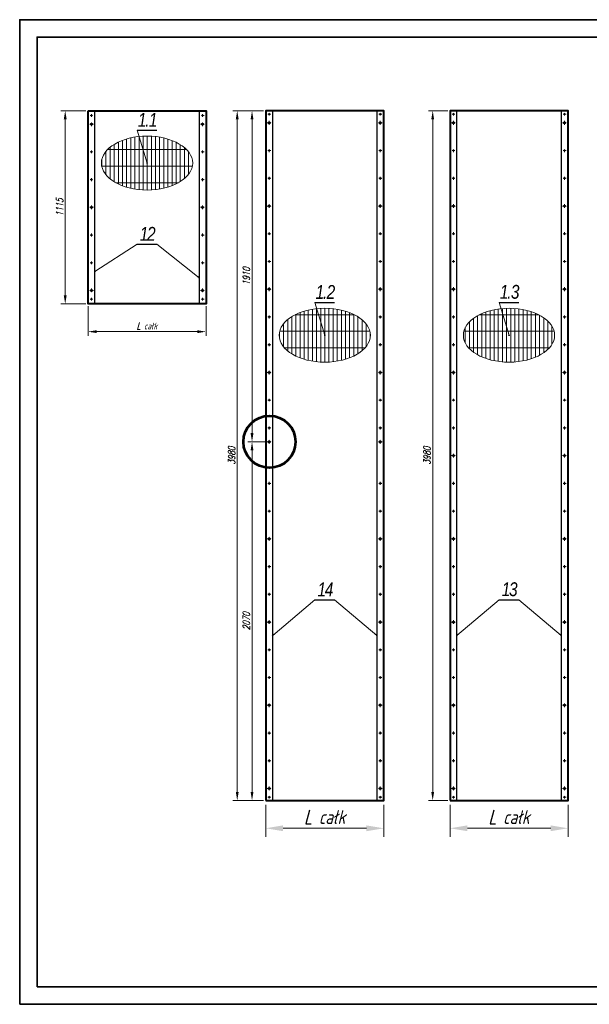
# Model space of a CAD drawing. Header units: millimetres. Extents: x -176817 to 571382, y -58489 to 156123.
# Tile 67 of 256: x -169728 to -166443, y 91103 to 96783. Entities that reach past the tile are written whole.
import ezdxf

# ---------------------------------------------------------------- set-up
doc = ezdxf.new("R2010")
doc.units = ezdxf.units.MM
doc.header["$LTSCALE"] = 0.2
for name, pattern in [('AM_ISO08W050', [18, 12, -1.5, 3, -1.5]), ('AM_ISO08W050x2', [9, 6, -0.75, 1.5, -0.75]), ('DASHDOT', [25.4, 12.7, -6.35, 0, -6.35])]:
    doc.linetypes.add(name, pattern=pattern)
doc.layers.get('Defpoints').update_dxf_attribs({"lineweight": 13})
for name, color, linetype, lineweight in [('-AAA Cienka', 2, 'Continuous', 18), ('-AAA Kontur', 7, 'Continuous', 35), ('-AAA Otw nowe 1', 64, 'DASHDOT', 18), ('-AAA Siatka', 20, 'Continuous', 40), ('-AAA Widok', 2, 'Continuous', 30), ('-AAA Wymiar', 1, 'Continuous', 18), ('AM_7', 4, 'AM_ISO08W050', 13), ('AM_8', 1, 'Continuous', 13)]:
    doc.layers.add(name, color=color, linetype=linetype, lineweight=lineweight)
doc.layers.get('-AAA Otw nowe 1').off()
doc.styles.add('Pozycja 2', font='ariali.ttf', dxfattribs={"width": 0.8})
doc.styles.add('WYMIARY', font='ROMANS.shx', dxfattribs={"width": 0.75, "oblique": 15})
doc.dimstyles.new('1 do 20', dxfattribs={"dimscale": 20, "dimtxt": 2, "dimasz": 2.5, "dimexe": 1.25, "dimexo": 0.625, "dimtad": 1, "dimdec": 1, "dimtxsty": 'WYMIARY', "dimcen": 2.5, "dimclrd": 256, "dimclre": 256, "dimclrt": 5, "dimadec": 0, "dimazin": 0, "dimtfac": 1, "dimtdec": 1, "dimtmove": 0, "dimatfit": 3, "dimfxl": 1.25, "dimlwd": -1, "dimlwe": -1, "dimarcsym": 0})
doc.dimstyles.new('1 do 5', dxfattribs={"dimscale": 5, "dimtxt": 2, "dimasz": 2.5, "dimexe": 1.25, "dimexo": 0.625, "dimtad": 1, "dimdec": 0, "dimtxsty": 'WYMIARY', "dimcen": 2.5, "dimclrd": 256, "dimclre": 256, "dimclrt": 2, "dimadec": 0, "dimazin": 0, "dimtfac": 1, "dimtdec": 0, "dimtmove": 0, "dimatfit": 3, "dimfxl": 1.25, "dimlwd": -1, "dimlwe": -1, "dimarcsym": 0})

# ---------------------------------------------------------------- blocks, each defined once
blk = doc.blocks.new('PŁ TYPOWY')
at = {"layer": '-AAA Siatka'}
for p in [(20, -230), (20, -390), (20, -710), (20, -870), (20, -1190), (20, -1350), (20, -1670), (20, -1830), (20, -2150), (20, -2310), (20, -2630), (20, -2790), (20, -3110), (20, -3270), (20, -3590), (20, -3750)]:
    blk.add_point(p, dxfattribs=at)
at = {"layer": '-AAA Widok'}
blk.add_lwpolyline([(0, -3980), (40, -3980), (40, 0), (0, 0)], close=True, dxfattribs=at)
for centre, radius in [((20, -20), 3.5), ((20, -70), 5.5), ((20, -230), 3.5), ((20, -390), 3.5), ((20, -550), 5.5), ((20, -710), 3.5), ((20, -870), 3.5), ((20, -1030), 5.5), ((20, -1190), 3.5), ((20, -1350), 3.5), ((20, -1510), 5.5), ((20, -1670), 3.5), ((20, -1830), 3.5), ((20, -1990), 5.5), ((20, -2150), 3.5), ((20, -2310), 3.5), ((20, -2470), 5.5), ((20, -2630), 3.5), ((20, -2790), 3.5), ((20, -2950), 5.5), ((20, -3110), 3.5), ((20, -3270), 3.5), ((20, -3430), 5.5), ((20, -3590), 3.5), ((20, -3750), 3.5), ((20, -3910), 5.5), ((20, -3960), 3.5)]:
    blk.add_circle(centre, radius, dxfattribs=at)
at = {"layer": 'AM_7', "linetype": 'AM_ISO08W050x2'}
for p, q in [((20, -20), (11.5, -20)), ((20, -20), (20, -11.5)), ((20, -20), (28.5, -20)), ((20, -20), (20, -28.5)), ((20, -70), (9, -70)), ((20, -70), (20, -59)), ((20, -70), (31, -70)), ((20, -70), (20, -81)), ((20, -230), (20, -221.5)), ((20, -230), (11.5, -230)), ((20, -230), (28.5, -230)), ((20, -230), (20, -238.5)), ((20, -390), (11.5, -390)), ((20, -390), (20, -381.5)), ((20, -390), (28.5, -390)), ((20, -390), (20, -398.5)), ((20, -550), (9, -550)), ((20, -550), (20, -539)), ((20, -550), (31, -550)), ((20, -550), (20, -561)), ((20, -710), (11.5, -710)), ((20, -710), (20, -701.5)), ((20, -710), (28.5, -710)), ((20, -710), (20, -718.5)), ((20, -870), (11.5, -870)), ((20, -870), (20, -861.5)), ((20, -870), (28.5, -870)), ((20, -870), (20, -878.5)), ((20, -1030), (20, -1019)), ((20, -1030), (9, -1030)), ((20, -1030), (31, -1030)), ((20, -1030), (20, -1041)), ((20, -1190), (11.5, -1190)), ((20, -1190), (20, -1181.5)), ((20, -1190), (28.5, -1190)), ((20, -1190), (20, -1198.5)), ((20, -1350), (11.5, -1350)), ((20, -1350), (20, -1341.5)), ((20, -1350), (28.5, -1350)), ((20, -1350), (20, -1358.5)), ((20, -1510), (9, -1510)), ((20, -1510), (20, -1499)), ((20, -1510), (31, -1510)), ((20, -1510), (20, -1521)), ((20, -1670), (11.5, -1670)), ((20, -1670), (20, -1661.5)), ((20, -1670), (28.5, -1670)), ((20, -1670), (20, -1678.5)), ((20, -1830), (11.5, -1830)), ((20, -1830), (20, -1821.5)), ((20, -1830), (28.5, -1830)), ((20, -1830), (20, -1838.5)), ((20, -1990), (20, -1979)), ((20, -1990), (9, -1990)), ((20, -1990), (31, -1990)), ((20, -1990), (20, -2001)), ((20, -2150), (11.5, -2150)), ((20, -2150), (20, -2141.5)), ((20, -2150), (28.5, -2150)), ((20, -2150), (20, -2158.5)), ((20, -2310), (11.5, -2310)), ((20, -2310), (20, -2301.5)), ((20, -2310), (28.5, -2310)), ((20, -2310), (20, -2318.5)), ((20, -2470), (9, -2470)), ((20, -2470), (20, -2459)), ((20, -2470), (31, -2470)), ((20, -2470), (20, -2481)), ((20, -2630), (11.5, -2630)), ((20, -2630), (20, -2621.5)), ((20, -2630), (28.5, -2630)), ((20, -2630), (20, -2638.5)), ((20, -2790), (20, -2781.5)), ((20, -2790), (11.5, -2790)), ((20, -2790), (28.5, -2790)), ((20, -2790), (20, -2798.5)), ((20, -2950), (9, -2950)), ((20, -2950), (20, -2939)), ((20, -2950), (31, -2950)), ((20, -2950), (20, -2961)), ((20, -3110), (11.5, -3110)), ((20, -3110), (20, -3101.5)), ((20, -3110), (28.5, -3110)), ((20, -3110), (20, -3118.5)), ((20, -3270), (11.5, -3270)), ((20, -3270), (20, -3261.5)), ((20, -3270), (28.5, -3270)), ((20, -3270), (20, -3278.5)), ((20, -3430), (9, -3430)), ((20, -3430), (20, -3419)), ((20, -3430), (31, -3430)), ((20, -3430), (20, -3441)), ((20, -3590), (11.5, -3590)), ((20, -3590), (20, -3581.5)), ((20, -3590), (28.5, -3590)), ((20, -3590), (20, -3598.5)), ((20, -3750), (20, -3741.5)), ((20, -3750), (11.5, -3750)), ((20, -3750), (28.5, -3750)), ((20, -3750), (20, -3758.5)), ((20, -3910), (9, -3910)), ((20, -3910), (20, -3899)), ((20, -3910), (31, -3910)), ((20, -3910), (20, -3921)), ((20, -3960), (11.5, -3960)), ((20, -3960), (20, -3951.5)), ((20, -3960), (28.5, -3960)), ((20, -3960), (20, -3968.5))]:
    blk.add_line(p, q, dxfattribs=at)
blk = doc.blocks.new('PŁ BRZEG')
at = {"layer": '-AAA Siatka'}
for p in [(20, -237.5), (20, -397.5), (20, -717.5), (20, -877.5)]:
    blk.add_point(p, dxfattribs=at)
at = {"layer": '-AAA Widok'}
blk.add_lwpolyline([(0, -1115), (40, -1115), (40, 0), (0, 0)], close=True, dxfattribs=at)
for centre, radius in [((20, -27.5), 3.5), ((20, -77.5), 5.5), ((20, -237.5), 3.5), ((20, -397.5), 3.5), ((20, -557.5), 5.5), ((20, -717.5), 3.5), ((20, -877.5), 3.5), ((20, -1037.5), 5.5), ((20, -1087.5), 3.5)]:
    blk.add_circle(centre, radius, dxfattribs=at)
at = {"layer": 'AM_7', "linetype": 'AM_ISO08W050x2'}
for p, q in [((20, -27.5), (11.5, -27.5)), ((20, -27.5), (20, -19)), ((20, -27.5), (28.5, -27.5)), ((20, -27.5), (20, -36)), ((20, -77.5), (9, -77.5)), ((20, -77.5), (20, -66.5)), ((20, -77.5), (31, -77.5)), ((20, -77.5), (20, -88.5)), ((20, -237.5), (11.5, -237.5)), ((20, -237.5), (20, -229)), ((20, -237.5), (28.5, -237.5)), ((20, -237.5), (20, -246)), ((20, -397.5), (11.5, -397.5)), ((20, -397.5), (20, -389)), ((20, -397.5), (28.5, -397.5)), ((20, -397.5), (20, -406)), ((20, -557.5), (9, -557.5)), ((20, -557.5), (20, -546.5)), ((20, -557.5), (31, -557.5)), ((20, -557.5), (20, -568.5)), ((20, -717.5), (11.5, -717.5)), ((20, -717.5), (20, -709)), ((20, -717.5), (28.5, -717.5)), ((20, -717.5), (20, -726)), ((20, -877.5), (11.5, -877.5)), ((20, -877.5), (20, -869)), ((20, -877.5), (28.5, -877.5)), ((20, -877.5), (20, -886)), ((20, -1037.5), (9, -1037.5)), ((20, -1037.5), (20, -1026.5)), ((20, -1037.5), (31, -1037.5)), ((20, -1037.5), (20, -1048.5)), ((20, -1087.5), (20, -1079)), ((20, -1087.5), (11.5, -1087.5)), ((20, -1087.5), (28.5, -1087.5)), ((20, -1087.5), (20, -1096))]:
    blk.add_line(p, q, dxfattribs=at)
blk = doc.blocks.new('ZNAK SIATKI')
at = {"layer": 'AM_8'}
h = blk.add_hatch(dxfattribs=at)
h.set_pattern_fill('GRATE', color=256, scale=30, angle=90, style=0)
h.set_pattern_definition([(90, (54083.504, -85989.998), (-23.8125, 1e-15), []), (180, (54083.5, -85990), (-1e-14, -95.25), [])])
edge = h.paths.add_edge_path()
edge.add_ellipse((0, 0), major_axis=(-263.1, 0), ratio=0.591302, start_angle=0, end_angle=360)
at = {"layer": '-AAA Wymiar'}
blk.add_ellipse((0, 0, 0), major_axis=(-263.1, 0), ratio=0.591302, dxfattribs=at)
blk = doc.blocks.new('PŁ B-1')
at = {"layer": '-AAA Siatka'}
for p in [(20, -230), (20, -390), (20, -710), (20, -870), (20, -1190), (20, -1350), (20, -1670), (20, -1830), (20, -2150), (20, -2310), (20, -2630), (20, -2790), (20, -3110), (20, -3270), (20, -3590), (20, -3750)]:
    blk.add_point(p, dxfattribs=at)
at = {"layer": '-AAA Widok'}
blk.add_lwpolyline([(0, -3980), (40, -3980), (40, 0), (0, 0)], close=True, dxfattribs=at)
for centre, radius in [((20, -20), 3.5), ((20, -70), 5.5), ((20, -230), 3.5), ((20, -390), 3.5), ((20, -550), 5.5), ((20, -710), 3.5), ((20, -870), 3.5), ((20, -1030), 5.5), ((20, -1190), 3.5), ((20, -1350), 3.5), ((20, -1510), 5.5), ((20, -1670), 3.5), ((20, -1830), 3.5), ((20, -1910, 0), 5.5), ((20, -2150), 3.5), ((20, -2310), 3.5), ((20, -2470), 5.5), ((20, -2630), 3.5), ((20, -2790), 3.5), ((20, -2950), 5.5), ((20, -3110), 3.5), ((20, -3270), 3.5), ((20, -3430), 5.5), ((20, -3590), 3.5), ((20, -3750), 3.5), ((20, -3910), 5.5), ((20, -3960), 3.5)]:
    blk.add_circle(centre, radius, dxfattribs=at)
at = {"layer": 'AM_7', "linetype": 'AM_ISO08W050x2'}
for p, q in [((20, -20), (11.5, -20)), ((20, -20), (20, -11.5)), ((20, -20), (28.5, -20)), ((20, -20), (20, -28.5)), ((20, -70), (9, -70)), ((20, -70), (20, -59)), ((20, -70), (31, -70)), ((20, -70), (20, -81)), ((20, -230), (20, -221.5)), ((20, -230), (11.5, -230)), ((20, -230), (28.5, -230)), ((20, -230), (20, -238.5)), ((20, -390), (11.5, -390)), ((20, -390), (20, -381.5)), ((20, -390), (28.5, -390)), ((20, -390), (20, -398.5)), ((20, -550), (9, -550)), ((20, -550), (20, -539)), ((20, -550), (31, -550)), ((20, -550), (20, -561)), ((20, -710), (11.5, -710)), ((20, -710), (20, -701.5)), ((20, -710), (28.5, -710)), ((20, -710), (20, -718.5)), ((20, -870), (11.5, -870)), ((20, -870), (20, -861.5)), ((20, -870), (28.5, -870)), ((20, -870), (20, -878.5)), ((20, -1030), (20, -1019)), ((20, -1030), (9, -1030)), ((20, -1030), (31, -1030)), ((20, -1030), (20, -1041)), ((20, -1190), (11.5, -1190)), ((20, -1190), (20, -1181.5)), ((20, -1190), (28.5, -1190)), ((20, -1190), (20, -1198.5)), ((20, -1350), (11.5, -1350)), ((20, -1350), (20, -1341.5)), ((20, -1350), (28.5, -1350)), ((20, -1350), (20, -1358.5)), ((20, -1510), (9, -1510)), ((20, -1510), (20, -1499)), ((20, -1510), (31, -1510)), ((20, -1510), (20, -1521)), ((20, -1670), (11.5, -1670)), ((20, -1670), (20, -1661.5)), ((20, -1670), (28.5, -1670)), ((20, -1670), (20, -1678.5)), ((20, -1830), (11.5, -1830)), ((20, -1830), (20, -1821.5)), ((20, -1830), (28.5, -1830)), ((20, -1830), (20, -1838.5)), ((20, -1910, 0), (9, -1910, 0)), ((20, -1910, 0), (20, -1899, 0)), ((20, -1910, 0), (31, -1910, 0)), ((20, -1910, 0), (20, -1921, 0)), ((20, -2150), (11.5, -2150)), ((20, -2150), (20, -2141.5)), ((20, -2150), (28.5, -2150)), ((20, -2150), (20, -2158.5)), ((20, -2310), (11.5, -2310)), ((20, -2310), (20, -2301.5)), ((20, -2310), (28.5, -2310)), ((20, -2310), (20, -2318.5)), ((20, -2470), (9, -2470)), ((20, -2470), (20, -2459)), ((20, -2470), (31, -2470)), ((20, -2470), (20, -2481)), ((20, -2630), (11.5, -2630)), ((20, -2630), (20, -2621.5)), ((20, -2630), (28.5, -2630)), ((20, -2630), (20, -2638.5)), ((20, -2790), (20, -2781.5)), ((20, -2790), (11.5, -2790)), ((20, -2790), (28.5, -2790)), ((20, -2790), (20, -2798.5)), ((20, -2950), (9, -2950)), ((20, -2950), (20, -2939)), ((20, -2950), (31, -2950)), ((20, -2950), (20, -2961)), ((20, -3110), (11.5, -3110)), ((20, -3110), (20, -3101.5)), ((20, -3110), (28.5, -3110)), ((20, -3110), (20, -3118.5)), ((20, -3270), (11.5, -3270)), ((20, -3270), (20, -3261.5)), ((20, -3270), (28.5, -3270)), ((20, -3270), (20, -3278.5)), ((20, -3430), (9, -3430)), ((20, -3430), (20, -3419)), ((20, -3430), (31, -3430)), ((20, -3430), (20, -3441)), ((20, -3590), (11.5, -3590)), ((20, -3590), (20, -3581.5)), ((20, -3590), (28.5, -3590)), ((20, -3590), (20, -3598.5)), ((20, -3750), (20, -3741.5)), ((20, -3750), (11.5, -3750)), ((20, -3750), (28.5, -3750)), ((20, -3750), (20, -3758.5)), ((20, -3910), (9, -3910)), ((20, -3910), (20, -3899)), ((20, -3910), (31, -3910)), ((20, -3910), (20, -3921)), ((20, -3960), (11.5, -3960)), ((20, -3960), (20, -3951.5)), ((20, -3960), (28.5, -3960)), ((20, -3960), (20, -3968.5))]:
    blk.add_line(p, q, dxfattribs=at)
blk = doc.blocks.new('*D611')
at = {"layer": '-AAA Wymiar', "transparency": 16777216}
for p, q in [((-169346, 96257.6), (-169490.1, 96257.6)), ((-169465.1, 95192.6), (-169465.1, 96207.6)), ((-169346, 95142.6), (-169490.1, 95142.6))]:
    blk.add_line(p, q, dxfattribs=at)
for points in [[(-169473.4, 96207.6), (-169456.8, 96207.6), (-169465.1, 96257.6)], [(-169473.4, 95192.6), (-169456.8, 95192.6), (-169465.1, 95142.6)]]:
    blk.add_solid(points, dxfattribs=at)
at = {"layer": 'Defpoints', "color": 0, "transparency": 16777216}
for p in [(-169465.1, 96257.6), (-169333.5, 96257.6), (-169333.5, 95142.6)]:
    blk.add_point(p, dxfattribs=at)
at = {"layer": '-AAA Wymiar', "color": 5, "transparency": 16777216, "insert": (-169497.6, 95700.1), "char_height": 40, "attachment_point": 5, "rotation": 90, "style": 'WYMIARY'}
blk.add_mtext('1115', dxfattribs=at)
blk = doc.blocks.new('*D612')
at = {"layer": '-AAA Wymiar', "transparency": 16777216}
for p, q in [((-169333.5, 95130.1), (-169333.5, 94957.9)), ((-168653, 95130.1), (-168653, 94957.9)), ((-169283.5, 94982.9), (-168703, 94982.9))]:
    blk.add_line(p, q, dxfattribs=at)
for points in [[(-169283.5, 94991.2), (-169283.5, 94974.6), (-169333.5, 94982.9)], [(-168703, 94991.2), (-168703, 94974.6), (-168653, 94982.9)]]:
    blk.add_solid(points, dxfattribs=at)
at = {"layer": 'Defpoints', "color": 0, "transparency": 16777216}
for p in [(-169333.5, 95142.6, 0), (-168653, 95142.6, 0), (-168653, 94982.9)]:
    blk.add_point(p, dxfattribs=at)
at = {"layer": '-AAA Wymiar', "color": 5, "transparency": 16777216, "insert": (-168993.2, 95015.4), "char_height": 40, "attachment_point": 5, "style": 'WYMIARY'}
blk.add_mtext('L całk', dxfattribs=at)
blk = doc.blocks.new('*D613')
at = {"layer": '-AAA Wymiar', "transparency": 16777216}
for p, q in [((-168308.8, 92252.6), (-168308.8, 92067.9)), ((-167628.3, 92252.6), (-167628.3, 92067.9)), ((-168208.8, 92117.9), (-167728.3, 92117.9))]:
    blk.add_line(p, q, dxfattribs=at)
for points in [[(-168208.8, 92134.6), (-168208.8, 92101.2), (-168308.8, 92117.9)], [(-167728.3, 92134.6), (-167728.3, 92101.2), (-167628.3, 92117.9)]]:
    blk.add_solid(points, dxfattribs=at)
at = {"layer": 'Defpoints', "color": 0, "transparency": 16777216}
for p in [(-168308.8, 92277.6, 0), (-167628.3, 92277.6, 0), (-167628.3, 92117.9)]:
    blk.add_point(p, dxfattribs=at)
at = {"layer": '-AAA Wymiar', "color": 5, "transparency": 16777216, "insert": (-167968.6, 92182.9), "char_height": 80, "attachment_point": 5, "style": 'WYMIARY'}
blk.add_mtext('L całk', dxfattribs=at)
blk = doc.blocks.new('*D614')
at = {"layer": '-AAA Wymiar', "transparency": 16777216}
for p, q in [((-167246.3, 92252.6), (-167246.3, 92067.9)), ((-166565.8, 92252.6), (-166565.8, 92067.9)), ((-167146.3, 92117.9), (-166665.8, 92117.9))]:
    blk.add_line(p, q, dxfattribs=at)
for points in [[(-167146.3, 92134.6), (-167146.3, 92101.2), (-167246.3, 92117.9)], [(-166665.8, 92134.6), (-166665.8, 92101.2), (-166565.8, 92117.9)]]:
    blk.add_solid(points, dxfattribs=at)
at = {"layer": 'Defpoints', "color": 0, "transparency": 16777216}
for p in [(-167246.3, 92277.6, 0), (-166565.8, 92277.6, 0), (-166565.8, 92117.9)]:
    blk.add_point(p, dxfattribs=at)
at = {"layer": '-AAA Wymiar', "color": 5, "transparency": 16777216, "insert": (-166906.1, 92182.9), "char_height": 80, "attachment_point": 5, "style": 'WYMIARY'}
blk.add_mtext('L całk', dxfattribs=at)
blk = doc.blocks.new('*D616')
at = {"layer": '-AAA Wymiar', "transparency": 16777216}
for p, q in [((-168312.3, 94347.6), (-168412.9, 94347.6)), ((-168387.9, 92327.6), (-168387.9, 94297.6)), ((-168321.3, 92277.6), (-168412.9, 92277.6))]:
    blk.add_line(p, q, dxfattribs=at)
for points in [[(-168396.2, 94297.6), (-168379.6, 94297.6), (-168387.9, 94347.6)], [(-168396.2, 92327.6), (-168379.6, 92327.6), (-168387.9, 92277.6)]]:
    blk.add_solid(points, dxfattribs=at)
at = {"layer": 'Defpoints', "color": 0, "transparency": 16777216}
for p in [(-168387.9, 94347.6), (-168299.8, 94347.6), (-168308.8, 92277.6)]:
    blk.add_point(p, dxfattribs=at)
at = {"layer": '-AAA Wymiar', "color": 5, "transparency": 16777216, "insert": (-168420.4, 93312.6), "char_height": 40, "attachment_point": 5, "rotation": 90, "style": 'WYMIARY'}
blk.add_mtext('2070', dxfattribs=at)
blk = doc.blocks.new('*D617')
at = {"layer": '-AAA Wymiar', "transparency": 16777216}
for p, q in [((-168321.3, 96257.6), (-168412.9, 96257.6)), ((-168387.9, 94397.6), (-168387.9, 96207.6)), ((-168312.3, 94347.6), (-168412.9, 94347.6))]:
    blk.add_line(p, q, dxfattribs=at)
for points in [[(-168396.2, 96207.6), (-168379.6, 96207.6), (-168387.9, 96257.6)], [(-168396.2, 94397.6), (-168379.6, 94397.6), (-168387.9, 94347.6)]]:
    blk.add_solid(points, dxfattribs=at)
at = {"layer": 'Defpoints', "color": 0, "transparency": 16777216}
for p in [(-168387.9, 96257.6), (-168308.8, 96257.6), (-168299.8, 94347.6)]:
    blk.add_point(p, dxfattribs=at)
at = {"layer": '-AAA Wymiar', "color": 5, "transparency": 16777216, "insert": (-168420.4, 95302.6), "char_height": 40, "attachment_point": 5, "rotation": 90, "style": 'WYMIARY'}
blk.add_mtext('1910', dxfattribs=at)
blk = doc.blocks.new('*D618')
at = {"layer": '-AAA Wymiar', "transparency": 16777216}
for p, q in [((-168321.3, 96257.6), (-168498.2, 96257.6)), ((-168473.2, 96207.6), (-168473.2, 92327.6)), ((-168321.3, 92277.6), (-168498.2, 92277.6))]:
    blk.add_line(p, q, dxfattribs=at)
for points in [[(-168481.5, 96207.6), (-168464.8, 96207.6), (-168473.2, 96257.6)], [(-168481.5, 92327.6), (-168464.8, 92327.6), (-168473.2, 92277.6)]]:
    blk.add_solid(points, dxfattribs=at)
at = {"layer": 'Defpoints', "color": 0, "transparency": 16777216}
for p in [(-168308.8, 96257.6, 0), (-168473.2, 92277.6), (-168308.8, 92277.6, 0)]:
    blk.add_point(p, dxfattribs=at)
at = {"layer": '-AAA Wymiar', "color": 5, "transparency": 16777216, "insert": (-168505.7, 94267.6), "char_height": 40, "attachment_point": 5, "rotation": 90, "style": 'WYMIARY'}
blk.add_mtext('3980', dxfattribs=at)
blk = doc.blocks.new('*D619')
at = {"layer": '-AAA Wymiar', "transparency": 16777216}
for p, q in [((-167258.8, 96257.6), (-167371.1, 96257.6)), ((-167346.1, 96207.6), (-167346.1, 92327.6)), ((-167258.8, 92277.6), (-167371.1, 92277.6))]:
    blk.add_line(p, q, dxfattribs=at)
for points in [[(-167354.4, 96207.6), (-167337.8, 96207.6), (-167346.1, 96257.6)], [(-167354.4, 92327.6), (-167337.8, 92327.6), (-167346.1, 92277.6)]]:
    blk.add_solid(points, dxfattribs=at)
at = {"layer": 'Defpoints', "color": 0, "transparency": 16777216}
for p in [(-167246.3, 96257.6), (-167346.1, 92277.6), (-167246.3, 92277.6)]:
    blk.add_point(p, dxfattribs=at)
at = {"layer": '-AAA Wymiar', "color": 5, "transparency": 16777216, "insert": (-167378.6, 94267.6), "char_height": 40, "attachment_point": 5, "rotation": 90, "style": 'WYMIARY'}
blk.add_mtext('3980', dxfattribs=at)

msp = doc.modelspace()

# ---------------------------------------------------------------- linework, layer by layer
at = {"layer": '-AAA Kontur'}
for points in [[(-169727.5968, 91102.5045), (-161587.5968, 91102.5045), (-161587.5968, 96782.5045), (-169727.5968, 96782.5045)], [(-169627.5968, 91202.5045), (-161687.5968, 91202.5045), (-161687.5968, 96682.5045), (-169627.5968, 96682.5045)]]:
    msp.add_lwpolyline(points, close=True, dxfattribs=at)
at = {"layer": '-AAA Siatka'}
for points in [[(-169333.4739, 96257.5555), (-168652.9841, 96257.5555), (-168652.9841, 95142.5555), (-169333.4739, 95142.5555)], [(-168308.8085, 92277.5555), (-167628.3187, 92277.5555), (-167628.3187, 96257.5555), (-168308.8085, 96257.5555)], [(-167246.3244, 92277.5555), (-166565.8346, 92277.5555), (-166565.8346, 96257.5555), (-167246.3244, 96257.5555)]]:
    msp.add_lwpolyline(points, close=True, dxfattribs=at)
at = {"layer": '-AAA Widok'}
for p, q in [((-169049.9712, 96144.7451), (-168936.4868, 96144.7451)), ((-169049.9712, 95487.2009, 0), (-168936.4868, 95487.2009, 0)), ((-168025.3058, 95151.5626), (-167911.8214, 95151.5626)), ((-166962.8217, 95151.5626, 0), (-166849.3373, 95151.5626, 0)), ((-168025.3058, 93435.8474, 0), (-167911.8214, 93435.8474, 0)), ((-166962.8217, 93435.8474, 0), (-166849.3373, 93435.8474, 0))]:
    msp.add_line(p, q, dxfattribs=at)
at = {"layer": '-AAA Widok', "color": 1, "lineweight": 53}
msp.add_circle((-168287.3085, 94347.5555, 0), 150, dxfattribs=at)

# ---------------------------------------------------------------- block references
at = {"layer": '-AAA Otw nowe 1'}
for p in [(-168993.229, 95955.3746), (-167968.5636, 94962.1921), (-166906.0795, 94962.1921, 0)]:
    msp.add_blockref('ZNAK SIATKI', p, dxfattribs=at)
at = {"layer": '-AAA Siatka'}
for p in [(-168308.8085, 96257.5555, 0), (-167668.3187, 96257.5555, 0)]:
    msp.add_blockref('PŁ B-1', p, dxfattribs=at)
at = {"layer": '-AAA Widok'}
for name, p in [('PŁ BRZEG', (-169333.4739, 96257.5555)), ('PŁ BRZEG', (-168693.1726, 96257.5555)), ('PŁ TYPOWY', (-167246.3244, 96257.5555)), ('PŁ TYPOWY', (-166605.8346, 96257.5555))]:
    msp.add_blockref(name, p, dxfattribs=at)

# ---------------------------------------------------------------- dimensions: what is measured, and where the dimension line sits
at = {"layer": '-AAA Wymiar'}
for base, p1, p2, picture, middle in [((-169465.097, 96257.5555), (-169333.4739, 95142.5555), (-169333.4739, 96257.5555), '*D611', (-169497.597, 95700.0555)), ((-168473.1797, 92277.5555), (-168308.8085, 96257.5555, 0), (-168308.8085, 92277.5555, 0), '*D618', (-168505.6797, 94267.5555)), ((-167346.0878, 92277.5555), (-167246.3244, 96257.5555), (-167246.3244, 92277.5555), '*D619', (-167378.5878, 94267.5555)), ((-168387.9148, 94347.5555), (-168308.8085, 92277.5555), (-168299.8085, 94347.5555), '*D616', (-168420.4148, 93312.5555))]:
    dim = msp.add_linear_dim(base=base, p1=p1, p2=p2, angle=90, dimstyle='1 do 20', dxfattribs=at)
    dim.commit()
    dim.dimension.update_dxf_attribs({"geometry": picture, "text_midpoint": middle})
dim = msp.add_linear_dim(base=(-168387.9148, 96257.5555), p1=(-168299.8085, 94347.5555), p2=(-168308.8085, 96257.5555), angle=90, dimstyle='1 do 20', override={"dimtmove": 1}, dxfattribs=at)
dim.commit()
dim.dimension.update_dxf_attribs({"geometry": '*D617', "text_midpoint": (-168420.4148, 95302.5555)})
dim = msp.add_linear_dim(base=(-168652.9841, 94982.8911, 0), p1=(-169333.4739, 95142.5555), p2=(-168652.9841, 95142.5555), text='L całk', dimstyle='1 do 20', dxfattribs=at)
dim.commit()
dim.dimension.update_dxf_attribs({"geometry": '*D612', "text_midpoint": (-168993.229, 95015.3911, 0)})
for base, p1, p2, picture, middle in [((-167628.3187, 92117.8911, 0), (-168308.8085, 92277.5555), (-167628.3187, 92277.5555), '*D613', (-167968.5636, 92182.8911, 0)), ((-166565.8346, 92117.8911, 0), (-167246.3244, 92277.5555), (-166565.8346, 92277.5555), '*D614', (-166906.0795, 92182.8911, 0))]:
    dim = msp.add_linear_dim(base=base, p1=p1, p2=p2, text='L całk', dimstyle='1 do 20', override={"dimscale": 40}, dxfattribs=at)
    dim.commit()
    dim.dimension.update_dxf_attribs({"geometry": picture, "text_midpoint": middle})

# ---------------------------------------------------------------- leaders
at = {"layer": '-AAA Cienka'}
for points in [[(-168993.229, 95955.3746), (-169049.9712, 96144.7451), (-168936.4868, 96144.7451)], [(-169293.4739, 95330.4887, 0), (-169049.9712, 95487.2009, 0), (-168936.4868, 95487.2009, 0)], [(-167968.5636, 94962.1921), (-168025.3058, 95151.5626), (-167911.8214, 95151.5626)], [(-166906.0795, 94962.1921, 0), (-166962.8217, 95151.5626, 0), (-166849.3373, 95151.5626, 0)], [(-168268.8085, 93230.904, 0), (-168025.3058, 93435.8474, 0), (-167911.8214, 93435.8474, 0)], [(-167206.3244, 93230.904, 0), (-166962.8217, 93435.8474, 0), (-166849.3373, 93435.8474, 0)]]:
    msp.add_leader(points, dimstyle='1 do 5', override={"dimasz": 2, "dimgap": 0.625, "dimtad": 0, "dimldrblk": 'Dot'}, dxfattribs=at)

# ---------------------------------------------------------------- next in the draw order: texts
at = {"layer": '-AAA Widok', "char_height": 80, "width": 113.484404, "attachment_point": 8, "style": 'Pozycja 2', "bg_fill": 3, "box_fill_scale": 1, "bg_fill_color": 256, "bg_fill_transparency": 3936642}
for s, insert in [('{\\T0.85;1.1}', (-168993.229, 96164.7451)), ('{\\T0.85;12}', (-168993.229, 95507.2009, 0)), ('{\\T0.85;1.2}', (-167968.5636, 95171.5626)), ('{\\T0.85;1.3}', (-166906.0795, 95171.5626, 0)), ('{\\T0.85;14}', (-167968.5636, 93455.8474, 0)), ('{\\T0.85;13}', (-166906.0795, 93455.8474, 0))]:
    msp.add_mtext(s, dxfattribs=dict(at, insert=insert))

# ---------------------------------------------------------------- next in the draw order: leaders
at = {"layer": '-AAA Cienka'}
for points in [[(-168693.1726, 95294.0792, 0), (-168936.4868, 95487.2009, 0), (-169049.9712, 95487.2009, 0)], [(-167668.3187, 93230.904, 0), (-167911.8214, 93435.8474, 0), (-168025.3058, 93435.8474, 0)], [(-166605.8346, 93230.904, 0), (-166849.3373, 93435.8474, 0), (-166962.8217, 93435.8474, 0)]]:
    msp.add_leader(points, dimstyle='1 do 5', override={"dimasz": 2, "dimgap": 0.625, "dimtad": 0, "dimldrblk": 'Dot'}, dxfattribs=at)

doc.saveas('drawing.dxf')
